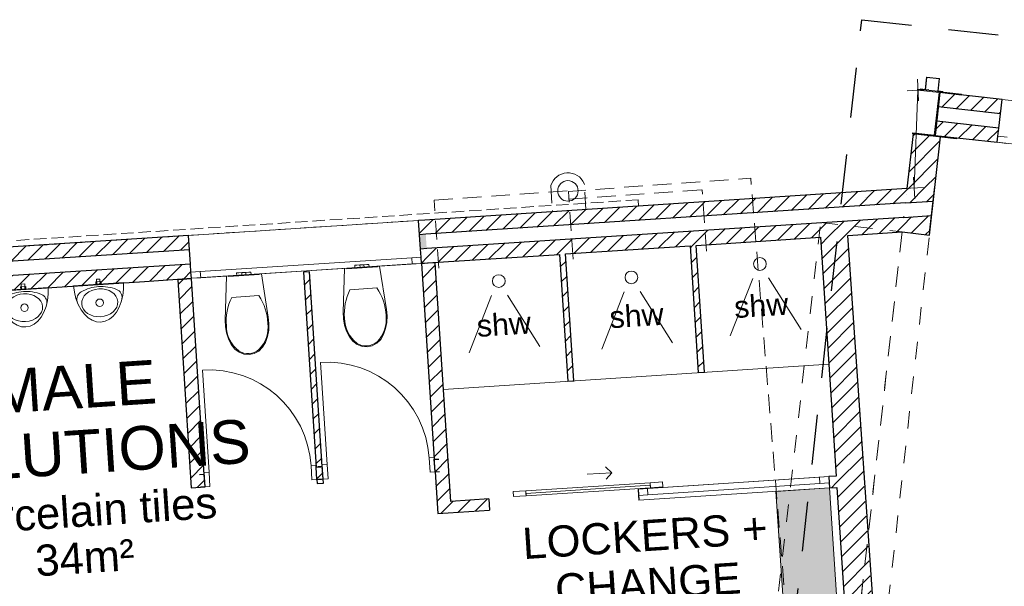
# Model space of a CAD drawing. Header units: millimetres. Extents: x -115474967 to 444143, y -74377 to 241828222.
# Tile 119 of 256: x -52478 to -44576, y 114906 to 119449. Entities that reach past the tile are written whole.
import ezdxf

# ---------------------------------------------------------------- set-up
doc = ezdxf.new("R2010")
doc.units = ezdxf.units.MM
doc.header["$MEASUREMENT"] = 0
for name, pattern in [('Dashed', [280, 140, -140]), ('Dot & Dashed', [280, 150, -60, 0, -70]), ('Hidden Line', [140, 100, -40]), ('Hidden Line copy', [230, 150, -80]), ('Long Dashed', [700, 400, -300]), ('Triple Dashed', [390, 140, -60, 35, -60, 35, -60])]:
    doc.linetypes.add(name, pattern=pattern)
for name, color, linetype, lineweight in [('0_Pen_No__3', 7, 'Continuous', 15), ('0_Pen_No__6', 7, 'Continuous', 5), ('A_BEAMS_Pen_No__2', 7, 'Continuous', 20), ('A_COLUMNS_Pen_No__3', 7, 'Continuous', 15), ('A_COLUMNS_Pen_No__84', 255, 'Continuous', 20), ('A_FLOORS STRUCTURE_Pen_No__3', 7, 'Continuous', 15), ('A_FLOORS STRUCTURE_Pen_No__8', 255, 'Continuous', 0), ('A_WALL LOAD_Pen_No__1', 7, 'Continuous', 30), ('A_WALL LOAD_Pen_No__3', 7, 'Continuous', 15), ('A_WALL LOAD_Pen_No__6', 7, 'Continuous', 5), ('B_FURN LOOSE_Pen_No__6', 7, 'Continuous', 5), ('BUILDING_Pen_No__2', 7, 'Continuous', 20), ('C-GRID _Pen_No__5', 7, 'Continuous', 5), ('C_TEXT GA_Pen_No__6', 7, 'Continuous', 5), ('SEWER LINE_Pen_No__1', 7, 'Continuous', 30), ('SEWER LINE_Pen_No__10', 9, 'Continuous', 20), ('SEWER LINE_Pen_No__6', 7, 'Continuous', 5), ('SPLITPOLE FENCE_Pen_No__2', 7, 'Continuous', 20)]:
    doc.layers.add(name, color=color, linetype=linetype, lineweight=lineweight)
doc.layers.add('A_COLUMNS', color=7, linetype='Continuous')
doc.layers.add('B_FURN LOOSE', color=7, linetype='Continuous')
doc.layers.add('A_COLUMNS_Pen_No__7', color=7, linetype='Continuous', lineweight=5, true_color=0x3f3f3f)
doc.layers.add('A_WALL LOAD_Pen_No__7', color=7, linetype='Continuous', lineweight=5, true_color=0x3f3f3f)
doc.styles.add('GENERATED_STYLE_2', font='arial.ttf')
pattern_1 = [(45, (2e-12, 39217.5), (-63.63961, 63.63961), [])]

# ---------------------------------------------------------------- blocks, each defined once
blk = doc.blocks.new('Downspout 24[10]', base_point=(-45153.4, 79714.1))
at = {"layer": 'A_COLUMNS_Pen_No__84', "color": 255, "linetype": 'Continuous', "lineweight": 20, "flags": 128}
for points in [[(-45069.1, 79656.6), (-45106.9, 79660.7), (-45096, 79760.1), (-45199.4, 79771.4), (-45210.3, 79672), (-45248, 79676.1), (-45248.3, 79674.1), (-45208.7, 79669.8), (-45197.8, 79769.4), (-45098, 79758.5), (-45108.9, 79658.9), (-45069.3, 79654.6)], [(-45069.1, 79656.6), (-45106.9, 79660.7), (-45096, 79760.1), (-45199.4, 79771.4), (-45210.3, 79672), (-45248, 79676.1), (-45248.3, 79674.1), (-45208.7, 79669.8), (-45197.8, 79769.4), (-45098, 79758.5), (-45108.9, 79658.9), (-45069.3, 79654.6)], [(-45069.1, 79656.6), (-45106.9, 79660.7), (-45096, 79760.1), (-45199.4, 79771.4), (-45210.3, 79672), (-45248, 79676.1), (-45248.3, 79674.1), (-45208.7, 79669.8), (-45197.8, 79769.4), (-45098, 79758.5), (-45108.9, 79658.9), (-45069.3, 79654.6)], [(-45069.1, 79656.6), (-45106.9, 79660.7), (-45096, 79760.1), (-45199.4, 79771.4), (-45210.3, 79672), (-45248, 79676.1), (-45248.3, 79674.1), (-45208.7, 79669.8), (-45197.8, 79769.4), (-45098, 79758.5), (-45108.9, 79658.9), (-45069.3, 79654.6)], [(-45069.1, 79656.6), (-45106.9, 79660.7), (-45096, 79760.1), (-45199.4, 79771.4), (-45210.3, 79672), (-45248, 79676.1), (-45248.3, 79674.1), (-45208.7, 79669.8), (-45197.8, 79769.4), (-45098, 79758.5), (-45108.9, 79658.9), (-45069.3, 79654.6)], [(-45069.1, 79656.6), (-45106.9, 79660.7), (-45096, 79760.1), (-45199.4, 79771.4), (-45210.3, 79672), (-45248, 79676.1), (-45248.3, 79674.1), (-45208.7, 79669.8), (-45197.8, 79769.4), (-45098, 79758.5), (-45108.9, 79658.9), (-45069.3, 79654.6)], [(-45109.1, 79658.9), (-45098.2, 79758.3), (-45197.7, 79769.2), (-45208.5, 79669.8)]]:
    blk.add_lwpolyline(points, close=True, dxfattribs=at)
blk = doc.blocks.new('WC 24[17]', base_point=(-49730.4, 78246.2))
at = {"layer": 'B_FURN LOOSE_Pen_No__6', "color": 7, "linetype": 'Continuous', "lineweight": 5}
for p, q in [((-49771.9, 78263.6), (-49788.6, 78262.5)), ((-49787.3, 78242.5), (-49788.6, 78262.5)), ((-49770.6, 78243.6), (-49787.3, 78242.5)), ((-49747.7, 78265.1), (-49771.9, 78263.6)), ((-49746.4, 78245.2), (-49770.6, 78243.6)), ((-49743, 78265.4), (-49747.7, 78265.1)), ((-49746.4, 78245.2), (-49747.7, 78265.1)), ((-49741.7, 78245.5), (-49746.4, 78245.2)), ((-49731.7, 78266.2), (-49743, 78265.4)), ((-49730.4, 78246.2), (-49741.7, 78245.5)), ((-49720.4, 78266.9), (-49731.7, 78266.2)), ((-49719.1, 78247), (-49730.4, 78246.2)), ((-49715.7, 78267.2), (-49720.4, 78266.9)), ((-49714.4, 78247.3), (-49719.1, 78247)), ((-49691.5, 78268.8), (-49715.7, 78267.2)), ((-49714.4, 78247.3), (-49715.7, 78267.2)), ((-49690.2, 78248.9), (-49714.4, 78247.3)), ((-49674.8, 78269.9), (-49691.5, 78268.8)), ((-49673.5, 78249.9), (-49690.2, 78248.9)), ((-49673.5, 78249.9), (-49674.8, 78269.9)), ((-49827.8, 78066.4), (-49719.1, 78073.6)), ((-49719.1, 78073.6), (-49610.4, 78080.7))]:
    blk.add_line(p, q, dxfattribs=at)
at = {"layer": 'B_FURN LOOSE_Pen_No__6', "color": 7, "linetype": 'Continuous', "lineweight": 5, "flags": 128}
for points in [[(-49531.8, 77804.8), (-49540.9, 77754.4), (-49556.8, 77706.3), (-49579.9, 77667.5), (-49611, 77636.9), (-49648.1, 77616.5), (-49688.6, 77607.6), (-49730, 77611.1), (-49769.4, 77626.5), (-49804.2, 77652.8), (-49832.2, 77688.3), (-49854.3, 77733.9), (-49869.9, 77782.7), (-49878.7, 77833.6), (-49880.5, 77885.3), (-49871.1, 78237), (-49589.7, 78255.4), (-49534.6, 77907.9), (-49529.6, 77856.4)], [(-49853.1, 78238.2), (-49607.7, 78254.3), (-49607.3, 78249.3), (-49852.8, 78233.2)]]:
    blk.add_lwpolyline(points, close=True, dxfattribs=at)
at = {"layer": 'B_FURN LOOSE_Pen_No__6', "color": 7, "linetype": 'Continuous', "lineweight": 5}
for centre, major_axis, start_param, end_param in [((-49962.6, 77842.3), (-27.8, 424.6), 4.688773, 5.241794), ((-49447.5, 77876), (-27.8, 424.6), 1.041394, 1.594414), ((-49614.2, 77840.6), (-16.8, 256.5), 1.515069, 2.415657), ((-49792.8, 77829), (-16.8, 256.5), 3.867532, 4.76812), ((-49697.4, 77754.6), (-9, 138.3), 2.509088, 3.135732), ((-49699.1, 77754.5), (-9, 138.3), 3.147453, 3.774097)]:
    blk.add_ellipse(centre, major_axis=major_axis, ratio=0.999377, start_param=start_param, end_param=end_param, dxfattribs=at)
blk = doc.blocks.new('WC 24[50]', base_point=(-50678.4, 78184.5))
at = {"layer": 'B_FURN LOOSE_Pen_No__6', "color": 7, "linetype": 'Continuous', "lineweight": 5}
for p, q in [((-50719.9, 78201.8), (-50736.6, 78200.7)), ((-50735.3, 78180.7), (-50736.6, 78200.7)), ((-50718.6, 78181.8), (-50735.3, 78180.7)), ((-50695.7, 78203.4), (-50719.9, 78201.8)), ((-50694.4, 78183.4), (-50718.6, 78181.8)), ((-50691, 78203.7), (-50695.7, 78203.4)), ((-50694.4, 78183.4), (-50695.7, 78203.4)), ((-50689.7, 78183.7), (-50694.4, 78183.4)), ((-50679.7, 78204.4), (-50691, 78203.7)), ((-50678.4, 78184.5), (-50689.7, 78183.7)), ((-50668.4, 78205.2), (-50679.7, 78204.4)), ((-50667.1, 78185.2), (-50678.4, 78184.5)), ((-50663.7, 78205.5), (-50668.4, 78205.2)), ((-50662.4, 78185.5), (-50667.1, 78185.2)), ((-50639.5, 78207), (-50663.7, 78205.5)), ((-50662.4, 78185.5), (-50663.7, 78205.5)), ((-50638.2, 78187.1), (-50662.4, 78185.5)), ((-50622.8, 78208.1), (-50639.5, 78207)), ((-50621.5, 78188.2), (-50638.2, 78187.1)), ((-50621.5, 78188.2), (-50622.8, 78208.1)), ((-50775.8, 78004.7), (-50667.1, 78011.8)), ((-50667.1, 78011.8), (-50558.4, 78018.9))]:
    blk.add_line(p, q, dxfattribs=at)
at = {"layer": 'B_FURN LOOSE_Pen_No__6', "color": 7, "linetype": 'Continuous', "lineweight": 5, "flags": 128}
for points in [[(-50479.7, 77743.1), (-50488.9, 77692.6), (-50504.8, 77644.5), (-50527.9, 77605.7), (-50559, 77575.1), (-50596.1, 77554.7), (-50636.6, 77545.8), (-50678, 77549.3), (-50717.4, 77564.8), (-50752.2, 77591.1), (-50780.2, 77626.5), (-50802.2, 77672.1), (-50817.9, 77720.9), (-50826.7, 77771.8), (-50828.5, 77823.5), (-50819.1, 78175.3), (-50537.7, 78193.7), (-50482.5, 77846.1), (-50477.6, 77794.7)], [(-50801.1, 78176.4), (-50555.7, 78192.5), (-50555.3, 78187.5), (-50800.8, 78171.4)]]:
    blk.add_lwpolyline(points, close=True, dxfattribs=at)
at = {"layer": 'B_FURN LOOSE_Pen_No__6', "color": 7, "linetype": 'Continuous', "lineweight": 5}
for centre, major_axis, start_param, end_param in [((-50395.5, 77814.2), (-27.8, 424.6), 1.041394, 1.594414), ((-50910.6, 77780.5), (-27.8, 424.6), 4.688773, 5.241794), ((-50562.2, 77778.9), (-16.8, 256.5), 1.515069, 2.415657), ((-50740.8, 77767.2), (-16.8, 256.5), 3.867532, 4.76812), ((-50645.4, 77692.8), (-9, 138.3), 2.509088, 3.135732), ((-50647, 77692.7), (-9, 138.3), 3.147453, 3.774097)]:
    blk.add_ellipse(centre, major_axis=major_axis, ratio=0.999377, start_param=start_param, end_param=end_param, dxfattribs=at)
blk = doc.blocks.new('Urinal 24[79]', base_point=(-52448.9, 78072.1))
at = {"layer": 'B_FURN LOOSE_Pen_No__6', "color": 7, "linetype": 'Continuous', "lineweight": 5, "flags": 128}
for points in [[(-52249.3, 78085.1), (-52248.9, 78032), (-52254.5, 77980.2), (-52266.1, 77931.2), (-52283.2, 77886.4), (-52305.4, 77847.3), (-52331.9, 77815), (-52361.9, 77790.5), (-52394.6, 77774.6), (-52429, 77767.7), (-52464, 77770.1), (-52498.4, 77781.6), (-52531.4, 77802), (-52561.9, 77830.5), (-52589, 77866.4), (-52611.8, 77908.6), (-52629.6, 77955.7), (-52642, 78006.4), (-52648.4, 78059), (-52448.9, 78072.1)], [(-52427.9, 78073.4), (-52469.8, 78070.7), (-52471.1, 78090.6), (-52429.2, 78093.4)], [(-52435.4, 78072.9), (-52462.3, 78071.2), (-52464.9, 78111.1), (-52438, 78112.9)]]:
    blk.add_lwpolyline(points, close=True, dxfattribs=at)
at = {"layer": 'B_FURN LOOSE_Pen_No__6', "color": 7, "linetype": 'Continuous', "lineweight": 5}
blk.add_circle((-52439.1, 77922.4), 30, dxfattribs=at)
for centre, radius, start, end in [((-52552.9, 77949.8), 70, 119.18677, 194.54872), ((-52426.1, 77722.7), 330.1, 93.73419, 119.18677), ((-52426.1, 77722.7), 330.1, 68.28161, 93.73419), ((-52329.8, 77964.3), 70, 352.91966, 68.28161)]:
    blk.add_arc(centre, radius, start, end, dxfattribs=at)
blk.add_ellipse((-52439.1, 77922.4), major_axis=(144.7, 9.4), ratio=0.772414, dxfattribs=at)
blk = doc.blocks.new('Urinal 24[80]', base_point=(-51845.5, 78111.4))
at = {"layer": 'B_FURN LOOSE_Pen_No__6', "color": 7, "linetype": 'Continuous', "lineweight": 5, "flags": 128}
for points in [[(-51645.9, 78124.5), (-51645.5, 78071.4), (-51651.1, 78019.6), (-51662.7, 77970.5), (-51679.8, 77925.8), (-51702, 77886.7), (-51728.5, 77854.4), (-51758.5, 77829.9), (-51791.3, 77814), (-51825.6, 77807.1), (-51860.6, 77809.4), (-51895.1, 77821), (-51928.1, 77841.3), (-51958.5, 77869.9), (-51985.6, 77905.8), (-52008.4, 77948), (-52026.2, 77995.1), (-52038.6, 78045.8), (-52045, 78098.4), (-51845.5, 78111.4)], [(-51824.5, 78112.8), (-51866.4, 78110.1), (-51867.7, 78130), (-51825.8, 78132.8)], [(-51832, 78112.3), (-51858.9, 78110.6), (-51861.5, 78150.5), (-51834.6, 78152.2)]]:
    blk.add_lwpolyline(points, close=True, dxfattribs=at)
at = {"layer": 'B_FURN LOOSE_Pen_No__6', "color": 7, "linetype": 'Continuous', "lineweight": 5}
blk.add_circle((-51835.7, 77961.8), 30, dxfattribs=at)
for centre, radius, start, end in [((-51822.7, 77762), 330.1, 93.73419, 119.18677), ((-51822.7, 77762), 330.1, 68.28161, 93.73419), ((-51949.5, 77989.1), 70, 119.18677, 194.54872), ((-51726.4, 78003.7), 70, 352.91966, 68.28161)]:
    blk.add_arc(centre, radius, start, end, dxfattribs=at)
blk.add_ellipse((-51835.7, 77961.8), major_axis=(144.7, 9.4), ratio=0.772414, dxfattribs=at)
blk = doc.blocks.new('IPE Column 20[86]', base_point=(-45115.4, 79475.7))
at = {"layer": 'A_COLUMNS_Pen_No__7', "linetype": 'Continuous', "lineweight": 5, "true_color": 0x3f3f3f}
h = blk.add_hatch(dxfattribs=at)
h.set_pattern_fill('STEEL', color=250, style=0, pattern_type=2)
h.set_pattern_definition([(45, (0, 0), (-159.099, 159.099), []), (45, (-53.03, 53.03), (-159.099, 159.099), [])])
h.paths.add_polyline_path([(-45312.7, 79317.6), (-44959, 79277.1), (-44958.2, 79284.1), (-45131.5, 79303.9), (-45092.3, 79646.7), (-44919, 79626.8), (-44918.2, 79633.8), (-45271.9, 79674.2), (-45272.6, 79667.3), (-45099.3, 79647.5), (-45138.5, 79304.7), (-45311.9, 79324.5)])
at = {"layer": 'A_COLUMNS_Pen_No__3', "color": 7, "linetype": 'Continuous', "lineweight": 15}
for p, q in [((-45271.9, 79674.2), (-45272.6, 79667.3)), ((-45272.6, 79667.3), (-45099.3, 79647.5)), ((-44918.2, 79633.8), (-45271.9, 79674.2)), ((-45099.3, 79647.5), (-45138.5, 79304.7)), ((-45131.5, 79303.9), (-45092.3, 79646.7)), ((-45092.3, 79646.7), (-44919, 79626.8)), ((-44919, 79626.8), (-44918.2, 79633.8)), ((-45311.9, 79324.5), (-45312.7, 79317.6)), ((-45312.7, 79317.6), (-44959, 79277.1)), ((-45138.5, 79304.7), (-45311.9, 79324.5)), ((-44958.2, 79284.1), (-45131.5, 79303.9)), ((-44959, 79277.1), (-44958.2, 79284.1))]:
    blk.add_line(p, q, dxfattribs=at)

msp = doc.modelspace()

# ---------------------------------------------------------------- hatches: boundary and pattern name
at = {"layer": 'A_FLOORS STRUCTURE_Pen_No__8', "linetype": 'Continuous', "lineweight": 0}
msp.add_hatch(color=255, dxfattribs=at).paths.add_polyline_path([(-46324.21555, 114400.80462), (-48929.56855, 114223.89859), (-48899.62504, 113766.51638), (-48500.88636, 113794.41988), (-45866.77548, 113978.7535), (-45979.05492, 115695.39296), (-46410.20537, 115667.20489)])
at = {"layer": 'A_WALL LOAD_Pen_No__7', "linetype": 'Continuous', "lineweight": 5, "true_color": 0x3f3f3f}
h = msp.add_hatch(dxfattribs=at)
h.set_pattern_fill('HATCH__BRICK', color=250, style=0, pattern_type=2)
h.set_pattern_definition(pattern_1)
h.paths.add_polyline_path([(-45105.24666, 118750.21737), (-44606.60861, 118694.34482), (-44593.80295, 118808.62965), (-45092.44103, 118864.50216)])
h = msp.add_hatch(dxfattribs=at)
h.set_pattern_fill('HATCH__BRICK', color=250, style=0, pattern_type=2)
h.set_pattern_definition(pattern_1)
h.paths.add_polyline_path([(-45130.85795, 118521.64776), (-44632.21988, 118465.77526), (-44619.41422, 118580.06), (-45118.05232, 118635.93255)])
h = msp.add_hatch(dxfattribs=at)
h.set_pattern_fill('HATCH__BRICK', color=250, style=0, pattern_type=2)
h.set_pattern_definition(pattern_1)
h.paths.add_polyline_path([(-45133.8037, 118109.94267), (-45088.97835, 118509.98794), (-45307.61013, 118534.48578), (-45356.81114, 118095.3898)])
h = msp.add_hatch(dxfattribs=at)
h.set_pattern_fill('HATCH__BRICK', color=250, style=0, pattern_type=2)
h.set_pattern_definition(pattern_1)
h.paths.add_polyline_path([(-45356.81114, 118095.3898), (-49226.47141, 117842.86621), (-49218.99843, 117728.10928), (-45369.81949, 117979.29631)])
h = msp.add_hatch(dxfattribs=at)
h.set_pattern_fill('HATCH__BRICK', color=250, style=0, pattern_type=2)
h.set_pattern_definition(pattern_1)
h.paths.add_polyline_path([(-45146.81205, 117993.84917), (-45133.8037, 118109.94267), (-45356.81114, 118095.3898), (-45369.81949, 117979.29631)])
h = msp.add_hatch(dxfattribs=at)
h.set_pattern_fill('HATCH__BRICK', color=250, style=0, pattern_type=2)
h.set_pattern_definition(pattern_1)
h.paths.add_polyline_path([(-45143.67439, 118021.85136), (-45143.48205, 118023.56788), (-45362.11383, 118048.06572), (-45362.30617, 118046.3492)])
h = msp.add_hatch(dxfattribs=at)
h.set_pattern_fill('HATCH__BRICK', color=250, style=0, pattern_type=2)
h.set_pattern_definition(pattern_1)
h.paths.add_polyline_path([(-49276.26659, 117839.63039), (-49268.8093, 117724.87244), (-49218.99843, 117728.10928), (-49226.47142, 117842.86622)])
h = msp.add_hatch(dxfattribs=at)
h.set_pattern_fill('HATCH__BRICK', color=250, style=0, pattern_type=2)
h.set_pattern_definition(pattern_1)
h.paths.add_polyline_path([(-45382.82785, 117863.20281), (-49211.52546, 117613.35234), (-49204.05248, 117498.5954), (-45395.8362, 117747.10932)])
h = msp.add_hatch(dxfattribs=at)
h.set_pattern_fill('HATCH__BRICK', color=250, style=0, pattern_type=2)
h.set_pattern_definition(pattern_1)
h.paths.add_polyline_path([(-45172.82877, 117761.66218), (-45159.82041, 117877.75568), (-45382.82785, 117863.20281), (-45395.8362, 117747.10932)])
h = msp.add_hatch(dxfattribs=at)
h.set_pattern_fill('HATCH__BRICK', color=250, style=0, pattern_type=2)
h.set_pattern_definition(pattern_1)
h.paths.add_polyline_path([(-45395.83619, 117747.10929), (-45177.2044, 117722.61146), (-45172.82875, 117761.66218)])
h = msp.add_hatch(dxfattribs=at)
h.set_pattern_fill('HATCH__BRICK', color=250, style=0, pattern_type=2)
h.set_pattern_definition(pattern_1)
h.paths.add_polyline_path([(-53897.38198, 117538.44073), (-53889.88199, 117423.68546), (-51490.82975, 117580.47925), (-51498.30843, 117695.2359)])
h = msp.add_hatch(dxfattribs=at)
h.set_pattern_fill('HATCH__BRICK', color=250, style=0, pattern_type=2)
h.set_pattern_definition(pattern_1)
h.paths.add_polyline_path([(-51498.3084, 117695.23585), (-51490.82975, 117580.47929), (-51114.96804, 117604.90383), (-51122.42533, 117719.66179)])
msp.add_hatch(color=250, dxfattribs=at).paths.add_polyline_path([(-49218.99842, 117728.10929), (-49268.80926, 117724.87245), (-49261.35199, 117610.11448), (-49211.52546, 117613.35233)])
h = msp.add_hatch(dxfattribs=at)
h.set_pattern_fill('HATCH__BRICK', color=250, style=0, pattern_type=2)
h.set_pattern_definition(pattern_1)
h.paths.add_polyline_path([(-45830.79192, 117718.72528), (-46050.32497, 117704.39915), (-45814.0034, 114091.28046), (-45594.47247, 114105.63922)])
h = msp.add_hatch(dxfattribs=at)
h.set_pattern_fill('HATCH__BRICK', color=250, style=0, pattern_type=2)
h.set_pattern_definition(pattern_1)
h.paths.add_polyline_path([(-49261.35197, 117610.11447), (-49253.89468, 117495.35651), (-49204.05248, 117498.5954), (-49211.52546, 117613.35235)])
h = msp.add_hatch(dxfattribs=at)
h.set_pattern_fill('HATCH__BRICK', color=250, style=0, pattern_type=2)
h.set_pattern_definition(pattern_1)
h.paths.add_polyline_path([(-46981.95243, 116622.24973), (-47048.3298, 117639.27204), (-47098.22368, 117636.01611), (-47031.84628, 116618.99334)])
h = msp.add_hatch(dxfattribs=at)
h.set_pattern_fill('HATCH__BRICK', color=250, style=0, pattern_type=2)
h.set_pattern_definition(pattern_1)
h.paths.add_polyline_path([(-48029.78075, 116553.05612), (-48096.2111, 117570.89014), (-48146.10498, 117567.6342), (-48079.6746, 116549.79973)])
h = msp.add_hatch(dxfattribs=at)
h.set_pattern_fill('HATCH__BRICK', color=250, style=0, pattern_type=2)
h.set_pattern_definition(pattern_1)
h.paths.add_polyline_path([(-53882.38196, 117308.93039), (-53874.88202, 117194.17517), (-51475.87245, 117350.9661), (-51483.35109, 117465.7227)])
h = msp.add_hatch(dxfattribs=at)
h.set_pattern_fill('HATCH__BRICK', color=250, style=0, pattern_type=2)
h.set_pattern_definition(pattern_1)
h.paths.add_polyline_path([(-51483.3511, 117465.72272), (-51475.87245, 117350.96615), (-51100.05347, 117375.38792), (-51107.51076, 117490.14589)])
h = msp.add_hatch(dxfattribs=at)
h.set_pattern_fill('HATCH__BRICK', color=250, style=0, pattern_type=2)
h.set_pattern_definition(pattern_1)
h.paths.add_polyline_path([(-50151.57988, 117428.54234), (-50201.47291, 117425.27341), (-50099.05195, 115862.04323), (-50049.15855, 115865.30653)])
h = msp.add_hatch(dxfattribs=at)
h.set_pattern_fill('HATCH__BRICK', color=250, style=0, pattern_type=2)
h.set_pattern_definition(pattern_1)
h.paths.add_polyline_path([(-49018.8269, 115586.85167), (-49143.92882, 117500.22653), (-49253.69445, 117493.04974), (-49122.72044, 115489.86405)])
h = msp.add_hatch(dxfattribs=at)
h.set_pattern_fill('HATCH__BRICK', color=250, style=0, pattern_type=2)
h.set_pattern_definition(pattern_1)
h.paths.add_polyline_path([(-50997.32266, 115803.2914), (-51099.69404, 117371.08434), (-51209.46028, 117363.91699), (-51100.57236, 115696.32464)])
h = msp.add_hatch(dxfattribs=at)
h.set_pattern_fill('HATCH__BRICK', color=250, style=0, pattern_type=2)
h.set_pattern_definition(pattern_1)
h.paths.add_polyline_path([(-50099.04467, 115862.04371), (-50092.51806, 115762.25691), (-50042.62467, 115765.52022), (-50049.15127, 115865.30701)])
h = msp.add_hatch(dxfattribs=at)
h.set_pattern_fill('HATCH__BRICK', color=250, style=0, pattern_type=2)
h.set_pattern_definition(pattern_1)
h.paths.add_polyline_path([(-51100.57236, 115696.32464), (-50990.59916, 115703.51749), (-50997.12577, 115803.30428), (-50997.32265, 115803.2914)])
h = msp.add_hatch(dxfattribs=at)
h.set_pattern_fill('HATCH__BRICK', color=250, style=0, pattern_type=2)
h.set_pattern_definition(pattern_1)
h.paths.add_polyline_path([(-45984.93715, 115785.28789), (-45979.06308, 115695.47978), (-45919.18468, 115699.39622), (-45925.05869, 115789.20433)])
h = msp.add_hatch(dxfattribs=at)
h.set_pattern_fill('HATCH__BRICK', color=250, style=0, pattern_type=2)
h.set_pattern_definition(pattern_1)
h.paths.add_polyline_path([(-49122.72044, 115489.86405), (-48706.93412, 115517.05919), (-48712.80814, 115606.86729), (-49018.82688, 115586.85166)])

# ---------------------------------------------------------------- linework, layer by layer
at = {"layer": '0_Pen_No__3', "color": 7, "linetype": 'Continuous', "lineweight": 15}
for p, q in [((-46774.70443, 116914.86339), (-46594.69471, 117373.67545)), ((-46206.88901, 116964.94701), (-46467.2573, 117378.01636)), ((-47238.22285, 116857.11652), (-47498.59114, 117270.18587)), ((-48870.48444, 116778.09844), (-48690.47471, 117236.9105)), ((-48302.66902, 116828.18206), (-48563.03731, 117241.25142)), ((-47806.03827, 116807.0329), (-47626.02855, 117265.84496)), ((-49077.52148, 116484.55764), (-45983.77446, 116686.90892))]:
    msp.add_line(p, q, dxfattribs=at)
for centre in [(-46536.82237, 117490.18081), (-47568.15621, 117382.35032), (-48632.60238, 117353.41586)]:
    msp.add_circle(centre, 51.17084, dxfattribs=at)
at = {"layer": '0_Pen_No__6', "color": 7, "linetype": 'Dashed', "lineweight": 5}
msp.add_lwpolyline([(-46568.76392, 107279.27741), (-47242.04645, 107354.71917), (-46050.33193, 117821.62722), (-45395.8362, 117747.10932)], close=True, dxfattribs=at)
at = {"layer": 'A_BEAMS_Pen_No__2', "color": 7, "linetype": 'Dashed', "lineweight": 20}
for p, q in [((-46162.15952, 110908.0317), (-45381.69559, 117873.3077)), ((-45943.52774, 110883.53386), (-45163.06381, 117848.80986))]:
    msp.add_line(p, q, dxfattribs=at)
at = {"layer": 'A_FLOORS STRUCTURE_Pen_No__3', "color": 7, "linetype": 'Continuous', "lineweight": 15}
msp.add_lwpolyline([(-46324.21555, 114400.80462), (-48929.56855, 114223.89859), (-48899.62504, 113766.51638), (-48500.88636, 113794.41988), (-45866.77548, 113978.7535), (-45979.05492, 115695.39296), (-46410.20537, 115667.20489)], close=True, dxfattribs=at)
at = {"layer": 'A_WALL LOAD_Pen_No__1', "color": 7, "linetype": 'Continuous', "lineweight": 30}
for p, q in [((-44606.60859, 118694.34486), (-44593.80294, 118808.62966)), ((-44606.60859, 118694.34486), (-44593.80294, 118808.62966)), ((-44606.60858, 118694.34481), (-45105.24666, 118750.21736)), ((-44619.41424, 118580.06006), (-44606.60859, 118694.34486)), ((-44619.41424, 118580.06006), (-44606.60859, 118694.34486)), ((-44619.41424, 118580.06001), (-45118.05231, 118635.93257)), ((-44626.65221, 118515.4643), (-44619.41424, 118580.06006)), ((-44626.65221, 118515.4643), (-44619.41424, 118580.06006)), ((-44632.21988, 118465.77526), (-44626.65221, 118515.4643)), ((-44632.21988, 118465.77526), (-44626.65221, 118515.4643)), ((-44632.21988, 118465.77526), (-44626.65221, 118515.4643)), ((-45146.81205, 117993.84917), (-45133.8037, 118109.94267)), ((-45369.81949, 117979.29631), (-45146.81205, 117993.84917)), ((-45159.82041, 117877.75568), (-45146.81205, 117993.84917)), ((-45369.81949, 117979.29631), (-49218.99843, 117728.10928)), ((-49268.80928, 117724.87243), (-49276.26657, 117839.63038)), ((-49268.80928, 117724.87243), (-49276.26657, 117839.63038)), ((-45382.82785, 117863.20281), (-49211.52546, 117613.35234)), ((-45382.82785, 117863.20281), (-45159.82041, 117877.75568)), ((-45172.82877, 117761.66218), (-45159.82041, 117877.75568)), ((-45395.8362, 117747.10932), (-45177.20442, 117722.61148)), ((-45395.8362, 117747.10932), (-45177.20442, 117722.61148)), ((-51114.96805, 117604.90384), (-51122.42534, 117719.6618)), ((-51114.96805, 117604.90384), (-51122.42534, 117719.6618)), ((-49261.35198, 117610.11447), (-49268.80928, 117724.87243)), ((-49261.35198, 117610.11447), (-49268.80928, 117724.87243)), ((-49218.99843, 117728.10926), (-49268.80927, 117724.87241)), ((-51114.96806, 117604.90383), (-51490.82975, 117580.47929)), ((-51107.51075, 117490.14588), (-51114.96805, 117604.90384)), ((-51107.51075, 117490.14588), (-51114.96805, 117604.90384)), ((-49211.52546, 117613.35232), (-49261.35198, 117610.11447)), ((-49257.13699, 117545.25128), (-49261.35198, 117610.11447)), ((-49257.13699, 117545.25128), (-49261.35198, 117610.11447)), ((-51490.82975, 117580.47927), (-53889.88204, 117423.68552)), ((-49253.89469, 117495.35651), (-49257.13699, 117545.25128)), ((-49253.89469, 117495.35651), (-49257.13699, 117545.25128)), ((-49253.89469, 117495.35651), (-49257.13699, 117545.25128)), ((-51483.3511, 117465.72267), (-53882.38195, 117308.93035)), ((-51107.51076, 117490.14588), (-51483.3511, 117465.72272)), ((-51103.29576, 117425.28269), (-51107.51075, 117490.14588)), ((-51103.29576, 117425.28269), (-51107.51075, 117490.14588)), ((-51100.05346, 117375.38792), (-51103.29576, 117425.28269)), ((-51100.05346, 117375.38792), (-51103.29576, 117425.28269)), ((-51100.05346, 117375.38792), (-51103.29576, 117425.28269)), ((-49151.07015, 115924.04642), (-49114.14904, 115926.46127)), ((-49151.07015, 115924.04642), (-49114.14904, 115926.46127)), ((-49151.07015, 115924.04642), (-49114.14904, 115926.46127)), ((-50099.04466, 115862.0437), (-50062.12355, 115864.45855)), ((-50099.04466, 115862.0437), (-50062.12355, 115864.45855)), ((-50099.04466, 115862.0437), (-50062.12355, 115864.45855)), ((-50092.51806, 115762.25691), (-50099.04466, 115862.0437)), ((-50092.51806, 115762.25691), (-50099.04466, 115862.0437)), ((-50092.51806, 115762.25691), (-50099.04466, 115862.0437)), ((-50049.15127, 115865.307), (-50086.07238, 115862.89216)), ((-50049.15127, 115865.307), (-50086.07238, 115862.89216)), ((-50049.15127, 115865.307), (-50086.07238, 115862.89216)), ((-50042.62466, 115765.52021), (-50049.15127, 115865.307)), ((-50042.62466, 115765.52021), (-50049.15127, 115865.307)), ((-50042.62466, 115765.52021), (-50049.15127, 115865.307)), ((-49144.54355, 115824.25963), (-49151.07015, 115924.04642)), ((-49144.54355, 115824.25963), (-49151.07015, 115924.04642)), ((-49144.54355, 115824.25963), (-49151.07015, 115924.04642)), ((-50997.12577, 115803.30428), (-51034.04688, 115800.88944)), ((-50997.12577, 115803.30428), (-51034.04688, 115800.88944)), ((-50997.12577, 115803.30428), (-51034.04688, 115800.88944)), ((-50990.59917, 115703.51749), (-50997.12577, 115803.30428)), ((-50990.59917, 115703.51749), (-50997.12577, 115803.30428)), ((-50990.59917, 115703.51749), (-50997.12577, 115803.30428)), ((-49144.54355, 115824.25963), (-49107.62244, 115826.67448)), ((-49144.54355, 115824.25963), (-49107.62244, 115826.67448)), ((-49144.54355, 115824.25963), (-49107.62244, 115826.67448)), ((-45984.93713, 115785.28789), (-45981.67378, 115735.3945)), ((-45984.93713, 115785.28789), (-45981.67378, 115735.3945)), ((-45984.93713, 115785.28789), (-45981.67378, 115735.3945)), ((-50990.59917, 115703.51749), (-51027.52028, 115701.10265)), ((-50990.59917, 115703.51749), (-51027.52028, 115701.10265)), ((-50990.59917, 115703.51749), (-51027.52028, 115701.10265)), ((-50092.51806, 115762.25691), (-50055.59695, 115764.67176)), ((-50092.51806, 115762.25691), (-50055.59695, 115764.67176)), ((-50092.51806, 115762.25691), (-50055.59695, 115764.67176)), ((-50042.62466, 115765.52021), (-50079.54578, 115763.10537)), ((-50042.62466, 115765.52021), (-50079.54578, 115763.10537)), ((-50042.62466, 115765.52021), (-50079.54578, 115763.10537)), ((-45981.67378, 115735.3945), (-45979.06309, 115695.47979)), ((-45981.67378, 115735.3945), (-45979.06309, 115695.47979)), ((-47515.36675, 115685.18779), (-47512.1034, 115635.2944)), ((-47515.36675, 115685.18779), (-47512.1034, 115635.2944)), ((-47515.36675, 115685.18779), (-47509.49271, 115595.37969)), ((-47512.1034, 115635.2944), (-47509.49271, 115595.37969)), ((-48712.80815, 115606.8673), (-48706.93411, 115517.05919)), ((-48712.80815, 115606.8673), (-48706.93411, 115517.05919))]:
    msp.add_line(p, q, dxfattribs=at)
for points in [[(-45092.44101, 118864.5022), (-45130.85795, 118521.6478)], [(-44593.80293, 118808.62965), (-45092.44101, 118864.5022)], [(-45307.61013, 118534.48578), (-45356.81114, 118095.3898)], [(-45088.97835, 118509.98794), (-45307.61013, 118534.48578)], [(-45177.20442, 117722.61151), (-45088.97835, 118509.98794)], [(-45130.85795, 118521.6478), (-44632.21987, 118465.77526)], [(-45356.81114, 118095.3898), (-49226.47141, 117842.86621)], [(-45362.11383, 118048.06572), (-45362.30617, 118046.3492)], [(-45143.67439, 118021.85136), (-45143.48205, 118023.56788)], [(-49226.47141, 117842.86621), (-49276.26656, 117839.63039)], [(-45830.79192, 117718.72528), (-45395.8362, 117747.10932)], [(-51498.3084, 117695.23586), (-53897.38201, 117538.44068)], [(-51122.42535, 117719.66179), (-51498.3084, 117695.23586)], [(-47048.3298, 117639.27204), (-46050.32497, 117704.39915)], [(-46050.32497, 117704.39915), (-45925.05871, 115789.20433)], [(-45582.42076, 114106.24501), (-45830.79192, 117718.72528)], [(-48096.2111, 117570.89014), (-47098.22368, 117636.01611)], [(-47098.22368, 117636.01611), (-47031.84628, 116618.99334)], [(-46981.95243, 116622.24973), (-47048.3298, 117639.27204)], [(-49204.05248, 117498.5954), (-48146.10498, 117567.6342)], [(-48146.10498, 117567.6342), (-48079.6746, 116549.79973)], [(-48029.78075, 116553.05612), (-48096.2111, 117570.89014)], [(-50151.57988, 117428.54234), (-50201.47291, 117425.27341)], [(-50049.15855, 115865.30653), (-50151.57988, 117428.54234)], [(-49253.89468, 117495.35651), (-49204.05248, 117498.5954)], [(-49143.92882, 117500.22653), (-49253.69445, 117493.04974)], [(-49253.69445, 117493.04974), (-49151.10836, 115924.04393)], [(-49018.8269, 115586.85167), (-49143.92882, 117500.22653)], [(-53874.88197, 117194.17516), (-51475.87245, 117350.96615)], [(-51475.87245, 117350.96615), (-51100.05346, 117375.38792)], [(-51099.69404, 117371.08434), (-51209.46028, 117363.91699)], [(-51209.46028, 117363.91699), (-51100.57236, 115696.32464)], [(-50997.32266, 115803.2914), (-51099.69404, 117371.08434)], [(-50201.47291, 117425.27341), (-50099.05195, 115862.04323)], [(-47031.84628, 116618.99334), (-46981.95243, 116622.24973)], [(-48079.6746, 116549.79973), (-48029.78075, 116553.05612)], [(-50997.12577, 115803.30428), (-50997.32266, 115803.2914)], [(-49144.58401, 115824.25699), (-49122.72044, 115489.86405)], [(-45925.05871, 115789.20433), (-45984.93713, 115785.28789)], [(-51100.57236, 115696.32464), (-50990.59917, 115703.51749)], [(-50092.51409, 115762.25717), (-50090.35659, 115729.32777)], [(-50090.35659, 115729.32777), (-50040.46357, 115732.59671)], [(-50040.46357, 115732.59671), (-50042.62069, 115765.52047)], [(-45979.06308, 115695.47979), (-45919.18468, 115699.39623)], [(-45919.18468, 115699.39623), (-45813.92256, 114090.04464)], [(-48712.80815, 115606.8673), (-49018.8269, 115586.85167)], [(-49122.72044, 115489.86405), (-48706.93411, 115517.05919)]]:
    msp.add_lwpolyline(points, dxfattribs=at)
at = {"layer": 'A_WALL LOAD_Pen_No__3', "color": 7, "linetype": 'Continuous', "lineweight": 15}
for p, q in [((-44196.2906, 118764.08828), (-44593.80294, 118808.62966)), ((-44234.70754, 118421.23388), (-44632.21988, 118465.77526)), ((-51122.42534, 117719.6618), (-49276.26657, 117839.63038)), ((-51100.05346, 117375.38792), (-49253.89469, 117495.35651)), ((-47724.40404, 115816.82521), (-47777.56079, 115863.45525)), ((-47923.97761, 115803.77179), (-47724.40404, 115816.82521)), ((-47724.40404, 115816.82521), (-47771.03408, 115763.66846)), ((-47515.36675, 115685.18779), (-45984.93713, 115785.28789)), ((-47509.49271, 115595.37969), (-45979.06309, 115695.47979))]:
    msp.add_line(p, q, dxfattribs=at)
at = {"layer": 'A_WALL LOAD_Pen_No__3', "color": 7, "linetype": 'Hidden Line', "lineweight": 15}
for points in [[(-47513.6115, 118004.76475), (-58646.29916, 117278.1745)], [(-47510.35511, 117954.87091), (-47513.6115, 118004.76475)], [(-58643.04277, 117228.28065), (-47510.35511, 117954.87091)]]:
    msp.add_lwpolyline(points, dxfattribs=at)
at = {"layer": 'A_WALL LOAD_Pen_No__3', "color": 7, "linetype": 'Continuous', "lineweight": 15}
for centre in [(-50958.19004, 115820.88294), (-50010.21554, 115882.88566)]:
    msp.add_arc(centre, 820, 3.742127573, 93.742127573, dxfattribs=at)
at = {"layer": 'A_WALL LOAD_Pen_No__6', "color": 7, "linetype": 'Continuous', "lineweight": 5}
for p, q in [((-44632.21988, 118465.77526), (-44557.68632, 118457.42375)), ((-44552.11864, 118507.11279), (-44626.65221, 118515.4643)), ((-51028.45362, 117430.14614), (-49331.97914, 117540.38782)), ((-49331.97914, 117540.38782), (-49257.13699, 117545.25128)), ((-49328.73684, 117490.49306), (-49331.97914, 117540.38782)), ((-51103.29576, 117425.28269), (-51028.45362, 117430.14614)), ((-51028.45362, 117430.14614), (-51025.21131, 117380.25138)), ((-49328.73684, 117490.49306), (-51025.21131, 117380.25138)), ((-49253.89469, 117495.35651), (-49328.73684, 117490.49306)), ((-51025.21131, 117380.25138), (-51100.05346, 117375.38792)), ((-50958.19004, 115820.88294), (-51011.70818, 116639.13462)), ((-50010.21554, 115882.88566), (-50063.73368, 116701.13734)), ((-49191.96386, 115936.4038), (-49152.04915, 115939.01444)), ((-49184.45827, 115821.64899), (-49191.96386, 115936.4038)), ((-49152.04915, 115939.01444), (-49144.54355, 115824.25963)), ((-50139.93837, 115874.40108), (-50100.02365, 115877.01172)), ((-50132.43277, 115759.64627), (-50139.93837, 115874.40108)), ((-50100.02365, 115877.01172), (-50092.51806, 115762.25691)), ((-50050.13026, 115880.27502), (-50010.21554, 115882.88566)), ((-50042.62466, 115765.52021), (-50050.13026, 115880.27502)), ((-50010.21554, 115882.88566), (-50002.70995, 115768.13085)), ((-50998.10476, 115818.2723), (-50958.19004, 115820.88294)), ((-50990.59917, 115703.51749), (-50998.10476, 115818.2723)), ((-50958.19004, 115820.88294), (-50950.68445, 115706.12813)), ((-50002.70995, 115768.13085), (-50042.62466, 115765.52021)), ((-49144.54355, 115824.25963), (-49184.45827, 115821.64899)), ((-46059.77722, 115780.39286), (-47440.52666, 115690.08282)), ((-45984.93713, 115785.28789), (-46059.77722, 115780.39286)), ((-46059.77722, 115780.39286), (-46056.51386, 115730.49947)), ((-50950.68445, 115706.12813), (-50990.59917, 115703.51749)), ((-50092.51806, 115762.25691), (-50132.43277, 115759.64627)), ((-48415.07948, 115651.39412), (-47417.21165, 115716.66119)), ((-47440.52666, 115690.08282), (-47515.36675, 115685.18779)), ((-47437.26331, 115640.18943), (-47440.52666, 115690.08282)), ((-47437.26331, 115640.18943), (-46056.51386, 115730.49947)), ((-47418.51699, 115736.61855), (-47318.7302, 115743.14526)), ((-47415.9063, 115696.70384), (-47418.51699, 115736.61855)), ((-47316.11952, 115703.23055), (-47415.9063, 115696.70384)), ((-47318.7302, 115743.14526), (-47316.11952, 115703.23055)), ((-46056.51386, 115730.49947), (-45981.67378, 115735.3945)), ((-48516.1716, 115664.82476), (-48416.38482, 115671.35147)), ((-48513.56092, 115624.91005), (-48516.1716, 115664.82476)), ((-48413.77414, 115631.43676), (-48513.56092, 115624.91005)), ((-48416.38482, 115671.35147), (-48413.77414, 115631.43676)), ((-47512.1034, 115635.2944), (-47437.26331, 115640.18943))]:
    msp.add_line(p, q, dxfattribs=at)
for points in [[(-48416.38482, 115671.35147), (-47418.51699, 115736.61855), (-47417.21165, 115716.66119), (-48415.07948, 115651.39412)], [(-48415.07948, 115651.39412), (-47417.21165, 115716.66119), (-47415.9063, 115696.70384), (-48413.77414, 115631.43676)]]:
    msp.add_lwpolyline(points, close=True, dxfattribs=at)
at = {"layer": 'BUILDING_Pen_No__2', "color": 7, "linetype": 'Continuous', "lineweight": 20}
msp.add_line((-45268.42209, 118884.22092), (-45299.63384, 118099.1567), dxfattribs=at)
at = {"layer": 'C-GRID _Pen_No__5', "color": 7, "linetype": 'Dot & Dashed', "lineweight": 5}
msp.add_line((-45693.68914, 118024.50499), (-45693.69113, 118024.50486), dxfattribs=at)
at = {"layer": 'SEWER LINE_Pen_No__1', "color": 7, "linetype": 'Long Dashed', "lineweight": 30}
for p, q in [((-47132.06848, 106839.17317), (-45719.14927, 119448.81708)), ((-45719.14927, 119448.81708), (-14829.15959, 115987.57265))]:
    msp.add_line(p, q, dxfattribs=at)
at = {"layer": 'SEWER LINE_Pen_No__10', "color": 9, "linetype": 'Hidden Line copy', "lineweight": 20}
for p, q in [((-49151.45521, 118002.15686), (-48077.93086, 118076.2351)), ((-48036.38283, 117527.75894), (-48073.98023, 118072.61161)), ((-48073.35591, 118009.93606), (-46999.34278, 118084.04803)), ((-46965.38234, 117591.90133), (-46999.34278, 118084.04803)), ((-49113.85781, 117457.30419), (-49151.45521, 118002.15686))]:
    msp.add_line(p, q, dxfattribs=at)
at = {"layer": 'SEWER LINE_Pen_No__10', "color": 9, "linetype": 'Triple Dashed', "lineweight": 20}
for p, q in [((-48215.68568, 118118.5388), (-48202.09837, 117910.00604)), ((-47933.24287, 117927.52378), (-47946.83018, 118136.05653))]:
    msp.add_line(p, q, dxfattribs=at)
at = {"layer": 'SEWER LINE_Pen_No__10', "color": 9, "linetype": 'Hidden Line copy', "lineweight": 20, "flags": 128}
msp.add_lwpolyline([(-48192.9578, 113951.34742), (-46275.67837, 114082.28357), (-46610.84999, 118178.66487), (-48073.98023, 118072.61161)], dxfattribs=at)
at = {"layer": 'SEWER LINE_Pen_No__10', "color": 9, "linetype": 'Continuous', "lineweight": 20}
msp.add_circle((-48077.93086, 118076.2351), 82.22967, dxfattribs=at)
msp.add_arc((-48077.97194, 118076.86557), 143.88097, 24.292084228, 163.16378516, dxfattribs=at)
at = {"layer": 'SPLITPOLE FENCE_Pen_No__2', "color": 7, "linetype": 'Continuous', "lineweight": 20}
for p, q in [((-45263.45569, 118797.40904), (-45273.38849, 118971.0328)), ((-45355.23397, 118879.25452), (-45181.61021, 118889.18732)), ((-45294.66744, 118012.34482), (-45304.60024, 118185.96858)), ((-45386.44572, 118094.19031), (-45212.82196, 118104.1231))]:
    msp.add_line(p, q, dxfattribs=at)

# ---------------------------------------------------------------- block references
at = {"layer": 'A_COLUMNS', "color": 7, "linetype": 'Continuous', "lineweight": 5}
for name, p in [('Downspout 24[10]', (-45153.37235, 118931.56135)), ('IPE Column 20[86]', (-45115.40714, 118693.16914))]:
    msp.add_blockref(name, p, dxfattribs=at)
at = {"layer": 'B_FURN LOOSE', "color": 7, "linetype": 'Continuous', "lineweight": 5}
for name, p in [('WC 24[17]', (-49730.40893, 117463.72361)), ('Urinal 24[80]', (-51845.4725, 117328.93588)), ('WC 24[50]', (-50678.39577, 117401.95591)), ('Urinal 24[79]', (-52448.8565, 117289.55519))]:
    msp.add_blockref(name, p, dxfattribs=at)

# ---------------------------------------------------------------- texts
at = {"layer": 'C_TEXT GA_Pen_No__6', "color": 7, "linetype": 'Continuous', "lineweight": 5, "insert": (-52001.81887, 115843.88135), "char_height": 350, "width": 3050.3050464, "attachment_point": 5, "rotation": 3.738159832, "line_spacing_factor": 0.898018, "style": 'GENERATED_STYLE_2'}
msp.add_mtext('\\A1;{\\pqc;\\fArial|b0|i0|c0|p34;MALE ABLUTIONS\\P\\pqc;\\fArial|b0|i0|c0|p34;\\H0.714286x;Porcelain tiles\\P\\pqc;\\fArial|b0|i0|c0|p34;34m²}', dxfattribs=at)
at = {"layer": 'C_TEXT GA_Pen_No__6', "color": 7, "linetype": 'Continuous', "lineweight": 5, "insert": (-47434.56754, 114924.38124), "char_height": 250, "attachment_point": 5, "rotation": 3.738159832, "line_spacing_factor": 0.9285, "style": 'GENERATED_STYLE_2'}
msp.add_mtext('\\A1;{\\pqc;\\fArial|b0|i0|c0|p34;LOCKERS +\\P\\pqc;\\fArial|b0|i0|c0|p34;CHANGE \\P\\pqc;\\fArial|b0|i0|c0|p34;ROOMS}', dxfattribs=at)
at = {"layer": 'SEWER LINE_Pen_No__6', "color": 7, "linetype": 'Continuous', "lineweight": 5, "char_height": 175, "attachment_point": 5, "rotation": 3.734192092, "style": 'GENERATED_STYLE_2'}
for insert in [(-46527.10049, 117156.84049), (-47527.39751, 117074.9948), (-48592.73642, 117005.46398)]:
    msp.add_mtext('\\A1;{\\pqc;\\fArial|b0|i0|c0|p34;shw}', dxfattribs=dict(at, insert=insert))

doc.saveas('drawing.dxf')
